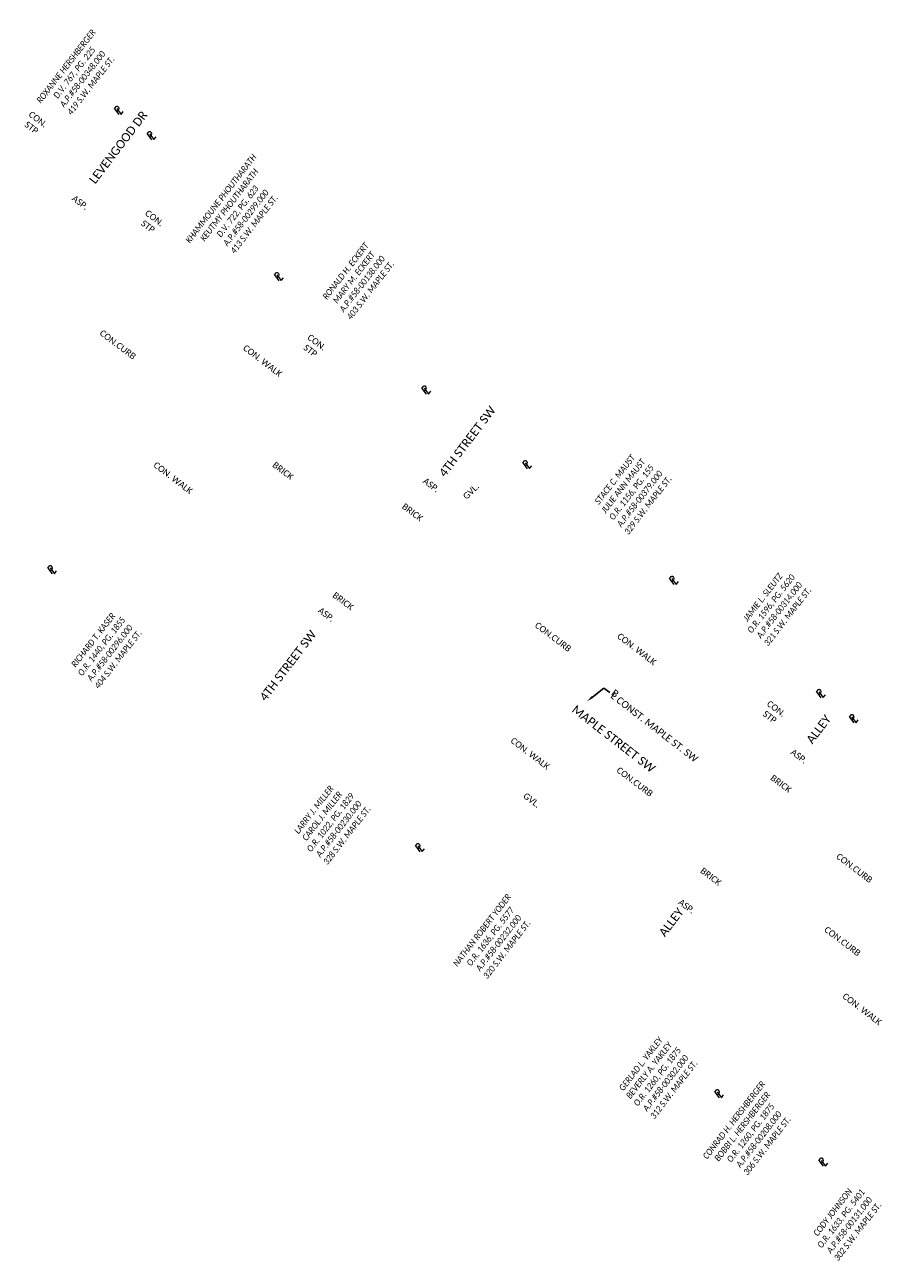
# Model space of a CAD drawing. Header units: feet. Extents: x 2205479 to 2208645, y 303589 to 307298.
# Tile 3 of 10: x 2206119 to 2206461, y 305895 to 306388. Entities that reach past the tile are written whole.
import ezdxf
from ezdxf import colors
from ezdxf.entities.mleader import LeaderData, LeaderLine
from ezdxf.math import Vec2, Vec3

# ---------------------------------------------------------------- set-up
doc = ezdxf.new("R2010")
doc.units = ezdxf.units.FT
doc.header["$MEASUREMENT"] = 0
doc.linetypes.add('setbackex', pattern=[1.4, 1.3, -0.1])
for name, color, linetype in [('DV_X_Owner_Labels', 7, 'setbackex'), ('DV_X_Text', 7, 'Continuous'), ('PV_X_Text', 7, 'Continuous'), ('RW_X_Text', 7, 'Continuous'), ('SH_TextM', 7, 'Continuous')]:
    doc.layers.add(name, color=color, linetype=linetype)
doc.styles.add('Simplex Normal (0.14)', font='calibri.ttf', dxfattribs={"height": 0.14})
doc.styles.add('Slanted Normal (0.125) Font 31', font='calibrii.ttf', dxfattribs={"width": 0.9, "height": 0.125})
doc.styles.add('Slanted-Normal', font='calibriz.ttf', dxfattribs={"height": 0.14})
doc.styles.add('Slanted-Sub Title', font='calibriz.ttf', dxfattribs={"height": 0.17})
doc.styles.add('Straight Normal (0.125) Font 30', font='calibri.ttf', dxfattribs={"height": 0.125})

# ---------------------------------------------------------------- blocks, each defined once
blk = doc.blocks.new('PL')
at = {"layer": 'DV_X_Text', "char_height": 0.14, "attachment_point": 1, "style": 'Simplex Normal (0.14)'}
for s, insert, width in [('{\\Fsimplex|c0;\\Q15;P}', (-0.028, 0.106), 0.15221), ('{\\Fsimplex|c0;\\Q15;L}', (0.002, 0.072), 0.05119)]:
    blk.add_mtext(s, dxfattribs=dict(at, insert=insert, width=width))

msp = doc.modelspace()

# ---------------------------------------------------------------- block references
at = {"layer": 'DV_X_Text'}
for p, xscale, yscale, zscale, rotation in [((2206155.68, 306353.02), 20.00000000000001, 20.00000000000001, 20.00000000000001, 52.27134078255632), ((2206168.76, 306342.95), 20.00000000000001, 20.00000000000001, 20.00000000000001, 52.27134078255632), ((2206219.45, 306286.79), 20.00000000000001, 20.00000000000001, 20.00000000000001, 52.27134078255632), ((2206278.17, 306241.59), 20.00000000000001, 20.00000000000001, 20.00000000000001, 52.27134078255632), ((2206318.4, 306211.88), 20.00000000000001, 20.00000000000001, 20.00000000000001, 52.27134078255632), ((2206129.13, 306169.99), 20, 20, 20, 52.05011112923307), ((2206376.84, 306165.75), 20.00000000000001, 20.00000000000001, 20.00000000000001, 52.27134078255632), ((2206435.4, 306120.69), 20.00000000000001, 20.00000000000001, 20.00000000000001, 52.27134078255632), ((2206448.48, 306110.63), 20.00000000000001, 20.00000000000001, 20.00000000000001, 52.27134078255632), ((2206275.63, 306059.31), 20, 20, 20, 52.0354245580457), ((2206394.85, 305961.23), 20, 20, 20, 51.9255508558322), ((2206436.32, 305934), 20, 20, 20, 51.96755876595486)]:
    msp.add_blockref('PL', p, dxfattribs=dict(at, xscale=xscale, yscale=yscale, zscale=zscale, rotation=rotation))

# ---------------------------------------------------------------- texts
at = {"layer": 'DV_X_Owner_Labels', "char_height": 2.5, "width": 97.223, "attachment_point": 2, "rotation": 52.1945, "style": 'Slanted Normal (0.125) Font 31'}
for s, insert in [('ROXANNE HERSHBERGER\\PD.V. 767, PG. 225\\PA.P.#58-00348.000\\P419 S.W. MAPLE ST.', (2206134.14, 306372.51)), ('KHAMMOUNE PHOUTHARATH\\PKEUTMY PHOUTHARATH\\PD.V. 722, PG. 623\\PA.P.#58-00299.000\\P413 S.W. MAPLE ST.', (2206195.89, 306319.83)), ('RONALD H. ECKERT\\PMARY M. ECKERT\\PA.P.#58-00138.000\\P403 S.W. MAPLE ST.', (2206245.53, 306290.93)), ('STACE C. MAUST\\PJULIE ANN MAUST\\PO.R. 1156, PG. 155\\PA.P.#58-00379.000\\P329 S.W. MAPLE ST.', (2206352.79, 306207.87)), ('JAMIE L. SLEUTZ\\PO.R. 1596, PG. 5620\\PA.P.#58-00314.000\\P321 S.W. MAPLE ST.', (2206411.72, 306160.96)), ('RICHARD T. KASER\\PO.R. 1440, PG. 1855\\PA.P.#58-00296.000\\P404 S.W. MAPLE ST.', (2206144.98, 306143.93)), ('LARRY J. MILLER\\PCAROL J. MILLER\\PO.R. 1022, PG. 1829\\PA.P.#58-00230.000\\P328 S.W. MAPLE ST.', (2206232.89, 306076.36)), ('NATHAN ROBERT YODER\\PO.R. 1636, PG. 5577\\PA.P.#58-00232.000\\P320 S.W. MAPLE ST.', (2206299.87, 306028.35)), ('GERLAD L. YAKLEY\\PBEVERLY A. YAKLEY\\PO.R. 1260, PG. 1875\\PA.P.#58-00302.000\\P312 S.W. MAPLE ST.', (2206363.11, 305975.08)), ('CONRAD H. HERSHBERGER\\PBOBBI L. HERSHBERGER\\PO.R. 1260, PG. 1875\\PA.P.#58-00208.000\\P306 S.W. MAPLE ST.', (2206400.25, 305952.69)), ('CODY JOHNSON\\PO.R. 1633, PG. 5401\\PA.P.#58-00131.000\\P302 S.W. MAPLE ST.', (2206439.6, 305915.99))]:
    msp.add_mtext(s, dxfattribs=dict(at, insert=insert))
at = {"layer": 'PV_X_Text', "style": 'Straight Normal (0.125) Font 30'}
for s, rotation, p in [('CON.CURB', 322.9306, (2206148.27, 306264.97)), ('CON. WALK', 322.5462, (2206205.39, 306259.04)), ('CON. WALK', 322.5462, (2206169.72, 306212.4)), ('CON.CURB', 322.9306, (2206321.66, 306148.54)), ('CON. WALK', 322.5462, (2206354.45, 306144.19)), ('CON. WALK', 322.5462, (2206312, 306102.59)), ('CON.CURB', 322.9306, (2206354.2, 306090.82)), ('CON.CURB', 322.9306, (2206441.7, 306056.45)), ('CON.CURB', 322.9306, (2206436.93, 306027.29)), ('CON. WALK', 322.5462, (2206444.23, 306000.76))]:
    msp.add_text(s, height=2.5, rotation=rotation, dxfattribs=at).set_placement(p)
at = {"layer": 'PV_X_Text', "char_height": 2.5, "attachment_point": 1, "style": 'Straight Normal (0.125) Font 30'}
for s, insert, width, rotation in [('CON.', (2206121.48, 306354.07, -3150), 10.7601, 323), ('STP', (2206119.88, 306350.02, -3150), 8.2669, 323), ('ASP.', (2206138.74, 306320.6, -2108), 9.6275, 323), ('CON.', (2206167.86, 306314.71, -3150), 10.7601, 323), ('STP', (2206166.27, 306310.67, -3150), 8.2669, 323), ('CON.', (2206232.56, 306265.21, -3150), 10.7601, 323), ('STP', (2206230.97, 306261.17, -3150), 8.2669, 323), ('BRICK', (2206218.61, 306214.41, -1062), 11.9298, 323), ('ASP.', (2206278.58, 306208.03, -2108), 9.6275, 323), ('GVL.', (2206293.01, 306200.77, -2108), 9.9762, 44.5311), ('BRICK', (2206270.22, 306197.88, -1062), 11.9298, 323), ('BRICK', (2206242.57, 306162.52, -1062), 11.9298, 323), ('ASP.', (2206236.8, 306156.43, -2108), 9.6275, 323), ('CON.', (2206415.58, 306119.28, -3150), 10.7601, 323), ('STP', (2206413.98, 306115.24, -3150), 8.2669, 323), ('ASP.', (2206425.08, 306100, -3150), 9.6275, 323), ('BRICK', (2206417.02, 306089.74, -1062), 11.9298, 323), ('GVL.', (2206318.54, 306082.55, -3150), 9.877, 323), ('BRICK', (2206389.08, 306052.75, -1062), 11.9298, 323), ('ASP.', (2206380.33, 306040.22, -3150), 9.6275, 323)]:
    msp.add_mtext(s, dxfattribs=dict(at, insert=insert, width=width, rotation=rotation))
at = {"layer": 'RW_X_Text', "style": 'Slanted-Sub Title'}
for s, rotation, p in [('LEVENGOOD DR', 52.7517, (2206146.76, 306324.62)), ('4TH STREET SW', 52.7517, (2206286.12, 306207.84)), ('4TH STREET SW', 52.7517, (2206214.66, 306118.54)), ('MAPLE STREET SW', 322.22, (2206336.31, 306114.81)), ('ALLEY', 52.7517, (2206432.46, 306101.53)), ('ALLEY', 52.7517, (2206373.73, 306024.68))]:
    msp.add_text(s, height=3.4, rotation=rotation, dxfattribs=at).set_placement(p)
at = {"layer": 'SH_TextM', "insert": (2206353.83, 306123.74), "char_height": 2.8, "width": 2.8, "attachment_point": 1, "rotation": 322.22, "style": 'Slanted-Normal'}
msp.add_mtext('B', dxfattribs=at)

# ---------------------------------------------------------------- leaders
at = {"layer": 'SH_TextM'}
ml = msp.add_multileader_mtext('Standard', dxfattribs=at)
ml.set_content('L CONST. MAPLE ST. SW', color=256, style='Slanted-Normal')
ml.set_leader_properties(color=256, linetype='Continuous', lineweight=-1)
ml.build(insert=Vec2(0, 0))
ml.multileader.update_dxf_attribs({"text_right_attachment_type": 3, "dogleg_length": 0.15, "arrow_head_size": 2.8, "scale": 20})
ctx = ml.context
ctx.base_point, ctx.scale, ctx.char_height, ctx.arrow_head_size, ctx.landing_gap_size, ctx.plane_origin, ctx.plane_x_axis, ctx.plane_y_axis = Vec3(2206351.74, 306122.21), 20, 2.8, 2.8, 1.2, Vec3(2206342.64, 306118.73), Vec3(0.790369, -0.612631), Vec3(0.612631, 0.790369)
ctx.right_attachment = 3
notes = []
notes.append((ctx, [(0, (1, 1, 0), (2206349.37, 306124.05), (0.790369, -0.612631), 3, [(0, [(2206342.64, 306118.73)], 0, [])])]))
ctx.mtext.insert, ctx.mtext.text_direction, ctx.mtext.rotation, ctx.mtext.flow_direction = Vec3(2206353.56, 306122.6), Vec3(0.790369, -0.612631), 5.6238, 5
for ctx, leaders in notes:
    for number, flags, end, landing, length, lines in leaders:
        leader = LeaderData()
        leader.index, (leader.has_last_leader_line, leader.has_dogleg_vector, leader.attachment_direction) = number, flags
        leader.last_leader_point, leader.dogleg_vector, leader.dogleg_length = Vec3(end), Vec3(landing), length
        for number, points, colour, breaks in lines:
            line = LeaderLine()
            line.index, line.vertices, line.color, line.breaks = number, Vec3.list(points), colors.encode_raw_color(colour), breaks
            leader.lines.append(line)
        ctx.leaders.append(leader)

doc.saveas('drawing.dxf')
